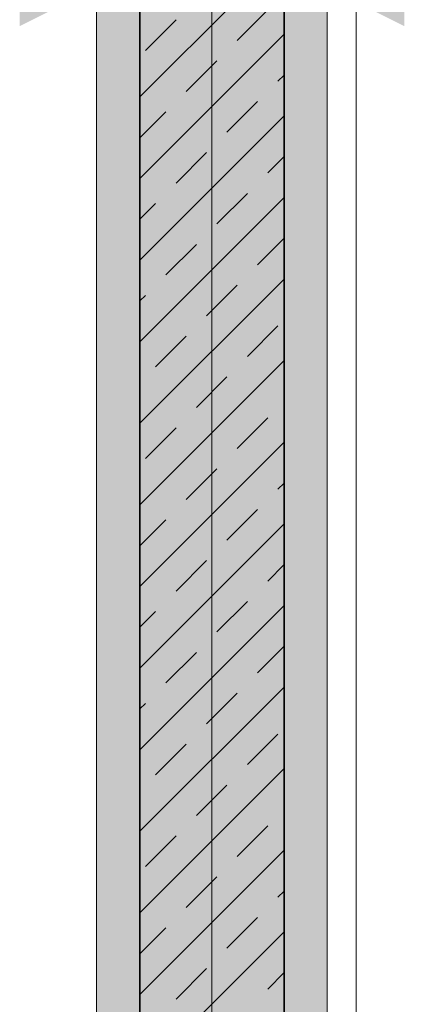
# Model space of a CAD drawing. Extents: x -420 to 300, y 62 to 1162.
# Tile 24 of 130: x -5 to 8, y 406 to 440. Entities that reach past the tile are written whole.
import ezdxf
from ezdxf.lldxf.tags import DXFTag

# ---------------------------------------------------------------- set-up
doc = ezdxf.new("R2010")
doc.units = 0
doc.layers.get('0').update_dxf_attribs({"lineweight": 35})
for name, color, linetype, lineweight, true_color in [('00_Beschriftung UZ', 3, 'Continuous', 13, 0x00ff00), ('30 -34 Innenwände- 1 tragend', 7, 'Continuous', 13, 0xdd0806), ('30 -35 Decken- 1 Konstruktion-Träger- Stahlbeton', 7, 'grob-A06G9F4K8I', 13, 0x33aa00), ('iwb_Schraffur_BW', 7, 'Continuous', 13, 0x7400e8)]:
    doc.layers.add(name, color=color, linetype=linetype, lineweight=lineweight, true_color=true_color)
doc.layers.add('70 -71 Achsen- 1 Gebäudeachsen', color=7, linetype='STRICHPUNKT2-A06G9F4J8I', lineweight=18)
doc.layers.add('iwb_Schraffur_Unterzug', color=7, linetype='Continuous', lineweight=5, true_color=0xffffcc, plot=False)
tags = doc.linetypes.add('grob-A06G9F4K8I', pattern=[14, 3, -8, 3]).pattern_tags.tags
tags[8:9] = [DXFTag(74, 4), DXFTag(75, 0), DXFTag(340, '0'), DXFTag(46, 0.0), DXFTag(50, 0.0), DXFTag(44, 0.0), DXFTag(45, 0.0)]
tags[6:7] = [DXFTag(74, 4), DXFTag(75, 0), DXFTag(340, '0'), DXFTag(46, 0.0), DXFTag(50, 0.0), DXFTag(44, 0.0), DXFTag(45, 0.0)]
tags[4:5] = [DXFTag(74, 4), DXFTag(75, 0), DXFTag(340, '0'), DXFTag(46, 0.0), DXFTag(50, 0.0), DXFTag(44, 0.0), DXFTag(45, 0.0)]
tags = doc.linetypes.add('STRICHPUNKT2-A06G9F4J8I', pattern=[12.7, 6.35, -3.175, 0, -3.175]).pattern_tags.tags
tags[10:11] = [DXFTag(74, 4), DXFTag(75, 0), DXFTag(340, '0'), DXFTag(46, 0.0), DXFTag(50, 0.0), DXFTag(44, 0.0), DXFTag(45, 0.0)]
tags[8:9] = [DXFTag(74, 4), DXFTag(75, 0), DXFTag(340, '0'), DXFTag(46, 0.0), DXFTag(50, 0.0), DXFTag(44, 0.0), DXFTag(45, 0.0)]
tags[6:7] = [DXFTag(74, 4), DXFTag(75, 0), DXFTag(340, '0'), DXFTag(46, 0.0), DXFTag(50, 0.0), DXFTag(44, 0.0), DXFTag(45, 0.0)]
tags[4:5] = [DXFTag(74, 4), DXFTag(75, 0), DXFTag(340, '0'), DXFTag(46, 0.0), DXFTag(50, 0.0), DXFTag(44, 0.0), DXFTag(45, 0.0)]

# ---------------------------------------------------------------- blocks, each defined once
blk = doc.blocks.new('Referenz-A06G9F4L8I')
at = {"layer": '00_Beschriftung UZ', "color": 0, "linetype": 'Continuous', "lineweight": 5, "ltscale": 0.13}
blk.add_line((6.702, 227.453), (6.702, 769.453), dxfattribs=at)
at = {"layer": '00_Beschriftung UZ', "color": 0, "lineweight": 0}
for points in [[(-4.968, 440.021), (-2.298, 441.353), (-4.967, 442.692)], [(8.373, 440.021), (5.702, 441.353), (8.371, 442.692)]]:
    blk.add_solid(points, dxfattribs=at)
at = {"layer": '30 -34 Innenwände- 1 tragend', "color": 0, "linetype": 'Continuous', "ltscale": 0.13}
for p, q in [((-0.798, 545.453), (-0.798, 388.453)), ((4.202, 545.453), (4.202, 388.453))]:
    blk.add_line(p, q, dxfattribs=at)
at = {"layer": '30 -34 Innenwände- 1 tragend', "color": 0, "lineweight": 35}
for p, q in [((-0.798, 545.453), (-0.798, 388.453)), ((4.202, 545.453), (4.202, 388.453))]:
    blk.add_line(p, q, dxfattribs=at)
at = {"layer": '30 -34 Innenwände- 1 tragend', "color": 0, "lineweight": 9}
for p, q in [((-0.798, 437.568), (4.202, 442.568)), ((-0.798, 437.568), (4.202, 442.568)), ((2.575, 439.527), (3.636, 440.587)), ((2.575, 439.527), (3.636, 440.587)), ((-0.607, 439.173), (0.454, 440.234)), ((-0.607, 439.173), (0.454, 440.234)), ((-0.798, 434.74), (4.202, 439.74)), ((-0.798, 434.74), (4.202, 439.74)), ((0.807, 437.759), (1.868, 438.82)), ((0.807, 437.759), (1.868, 438.82)), ((3.989, 438.113), (4.202, 438.326)), ((3.989, 438.113), (4.202, 438.326)), ((2.221, 436.345), (3.282, 437.405)), ((2.221, 436.345), (3.282, 437.405)), ((-0.798, 436.154), (0.1, 437.052)), ((-0.798, 436.154), (0.1, 437.052)), ((-0.798, 431.911), (4.202, 436.911)), ((-0.798, 431.911), (4.202, 436.911)), ((0.454, 434.577), (1.514, 435.638)), ((0.454, 434.577), (1.514, 435.638)), ((3.636, 434.931), (4.202, 435.497)), ((3.636, 434.931), (4.202, 435.497)), ((1.868, 433.163), (2.929, 434.224)), ((1.868, 433.163), (2.929, 434.224)), ((-0.798, 429.083), (4.202, 434.083)), ((-0.798, 429.083), (4.202, 434.083)), ((-0.798, 433.326), (-0.253, 433.87)), ((-0.798, 433.326), (-0.253, 433.87)), ((0.1, 431.395), (1.161, 432.456)), ((0.1, 431.395), (1.161, 432.456)), ((3.282, 431.749), (4.202, 432.669)), ((3.282, 431.749), (4.202, 432.669)), ((-0.798, 426.255), (4.202, 431.255)), ((-0.798, 426.255), (4.202, 431.255)), ((1.514, 429.981), (2.575, 431.042)), ((1.514, 429.981), (2.575, 431.042)), ((-0.798, 430.497), (-0.607, 430.688)), ((-0.798, 430.497), (-0.607, 430.688)), ((2.929, 428.567), (3.989, 429.627)), ((2.929, 428.567), (3.989, 429.627)), ((-0.253, 428.213), (0.807, 429.274)), ((-0.253, 428.213), (0.807, 429.274)), ((-0.798, 423.426), (4.202, 428.426)), ((-0.798, 423.426), (4.202, 428.426)), ((1.161, 426.799), (2.221, 427.86)), ((1.161, 426.799), (2.221, 427.86)), ((2.575, 425.385), (3.636, 426.445)), ((2.575, 425.385), (3.636, 426.445)), ((-0.607, 425.031), (0.454, 426.092)), ((-0.607, 425.031), (0.454, 426.092)), ((-0.798, 420.598), (4.202, 425.598)), ((-0.798, 420.598), (4.202, 425.598)), ((0.807, 423.617), (1.868, 424.678)), ((0.807, 423.617), (1.868, 424.678)), ((3.989, 423.97), (4.202, 424.183)), ((3.989, 423.97), (4.202, 424.183)), ((2.221, 422.203), (3.282, 423.263)), ((2.221, 422.203), (3.282, 423.263)), ((-0.798, 422.012), (0.1, 422.91)), ((-0.798, 422.012), (0.1, 422.91)), ((-0.798, 417.769), (4.202, 422.769)), ((-0.798, 417.769), (4.202, 422.769)), ((0.454, 420.435), (1.514, 421.496)), ((0.454, 420.435), (1.514, 421.496)), ((3.636, 420.788), (4.202, 421.355)), ((3.636, 420.788), (4.202, 421.355)), ((-0.798, 414.941), (4.202, 419.941)), ((-0.798, 414.941), (4.202, 419.941)), ((1.868, 419.021), (2.929, 420.081)), ((1.868, 419.021), (2.929, 420.081)), ((-0.798, 419.183), (-0.253, 419.728)), ((-0.798, 419.183), (-0.253, 419.728)), ((3.282, 417.607), (4.202, 418.527)), ((3.282, 417.607), (4.202, 418.527)), ((0.1, 417.253), (1.161, 418.314)), ((0.1, 417.253), (1.161, 418.314)), ((-0.798, 412.112), (4.202, 417.112)), ((-0.798, 412.112), (4.202, 417.112)), ((1.514, 415.839), (2.575, 416.899)), ((1.514, 415.839), (2.575, 416.899)), ((-0.798, 416.355), (-0.607, 416.546)), ((-0.798, 416.355), (-0.607, 416.546)), ((2.929, 414.425), (3.989, 415.485)), ((2.929, 414.425), (3.989, 415.485)), ((-0.253, 414.071), (0.807, 415.132)), ((-0.253, 414.071), (0.807, 415.132)), ((-0.798, 409.284), (4.202, 414.284)), ((-0.798, 409.284), (4.202, 414.284)), ((1.161, 412.657), (2.221, 413.717)), ((1.161, 412.657), (2.221, 413.717)), ((2.575, 411.243), (3.636, 412.303)), ((2.575, 411.243), (3.636, 412.303)), ((-0.607, 410.889), (0.454, 411.95)), ((-0.607, 410.889), (0.454, 411.95)), ((-0.798, 406.456), (4.202, 411.456)), ((-0.798, 406.456), (4.202, 411.456)), ((0.807, 409.475), (1.868, 410.535)), ((0.807, 409.475), (1.868, 410.535)), ((3.989, 409.828), (4.202, 410.041)), ((3.989, 409.828), (4.202, 410.041)), ((2.221, 408.061), (3.282, 409.121)), ((2.221, 408.061), (3.282, 409.121)), ((-0.798, 407.87), (0.1, 408.768)), ((-0.798, 407.87), (0.1, 408.768)), ((-0.798, 403.627), (4.202, 408.627)), ((-0.798, 403.627), (4.202, 408.627)), ((0.454, 406.293), (1.514, 407.353)), ((0.454, 406.293), (1.514, 407.353)), ((3.636, 406.646), (4.202, 407.213)), ((3.636, 406.646), (4.202, 407.213))]:
    blk.add_line(p, q, dxfattribs=at)
at = {"layer": '30 -35 Decken- 1 Konstruktion-Träger- Stahlbeton', "color": 0}
for p, q in [((-2.298, 227.453), (-2.298, 770.453)), ((5.702, 227.453), (5.702, 770.453))]:
    blk.add_line(p, q, dxfattribs=at)
at = {"layer": '70 -71 Achsen- 1 Gebäudeachsen', "color": 0, "linetype": 'STRICHPUNKT2-A06G9F4J8I', "ltscale": 0.18}
blk.add_line((1.702, 1084.393), (1.702, 84.953), dxfattribs=at)
blk = doc.blocks.new('Referenz-A06G9F4N8I')
at = {"layer": 'iwb_Schraffur_BW', "linetype": 'Continuous', "ltscale": 0.13}
blk.add_solid([(4.204, 778.453), (4.204, 384.453), (-0.796, 778.453), (-0.796, 384.453)], dxfattribs=at)
at = {"layer": 'iwb_Schraffur_Unterzug', "linetype": 'Continuous', "ltscale": 0.13}
blk.add_solid([(-2.298, 227.453), (-2.298, 830.453), (5.702, 227.453), (5.702, 830.453)], dxfattribs=at)

msp = doc.modelspace()

# ---------------------------------------------------------------- block references
at = {"color": 8, "lineweight": 25, "ltscale": 0.25, "true_color": 0x808080}
for name in ['Referenz-A06G9F4L8I', 'Referenz-A06G9F4N8I']:
    msp.add_blockref(name, (0, 0), dxfattribs=at)

doc.saveas('drawing.dxf')
